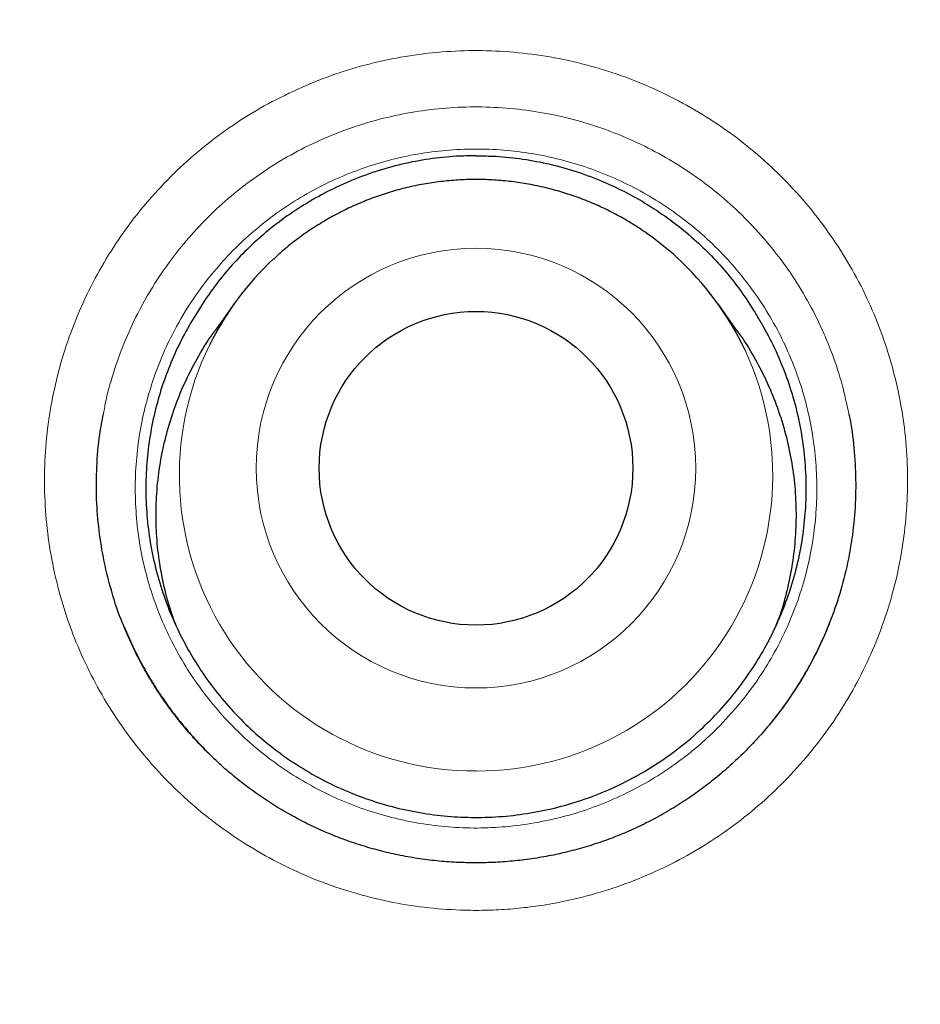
# Model space of a CAD drawing. Header units: millimetres. Extents: x 8 to 869, y 12 to 834.
# Tile 126 of 216: x 352.51 to 356.02, y 826.03 to 829.87. Entities that reach past the tile are written whole.
import ezdxf

# ---------------------------------------------------------------- set-up
doc = ezdxf.new("R2010")
doc.units = ezdxf.units.MM

msp = doc.modelspace()

# ---------------------------------------------------------------- linework, layer by layer
at = {"color": 7, "linetype": 'Continuous', "lineweight": 30}
for p, q in [((353.3466, 828.7641), (353.2731, 828.6609)), ((355.3091, 828.6609), (355.2355, 828.7641)), ((352.9592, 827.4117), (352.9177, 827.5053)), ((355.6457, 827.4612), (355.6271, 827.4227))]:
    msp.add_line(p, q, dxfattribs=at)
at = {"color": 252, "linetype": 'Continuous', "lineweight": 0}
msp.add_line((355.6271, 827.4227), (355.6054, 827.3777), dxfattribs=at)
for centre, radius in [((354.2911, 816.3141), 16.6978), ((354.2911, 816.3141), 15.9984), ((354.2909, 828.1237), 0.8578)]:
    msp.add_circle(centre, radius, dxfattribs=at)
at = {"color": 7, "linetype": 'Continuous', "lineweight": 30}
for centre, radius in [((354.2911, 816.3141), 16.1738), ((354.2909, 828.123), 0.6121)]:
    msp.add_circle(centre, radius, dxfattribs=at)
for centre, radius, start, end in [((354.2864, 828.0937), 1.1544, 132.8798, 153.7976), ((354.2959, 828.0938), 1.1541, 25.1248, 47.6687)]:
    msp.add_arc(centre, radius, start, end, dxfattribs=at)
at = {"color": 252, "linetype": 'Continuous', "lineweight": 0}
for centre, radius, start, end in [((354.2873, 828.096), 1.1541, 153.9218, 270.1873), ((354.2947, 828.0961), 1.1543, 269.8196, 24.9958)]:
    msp.add_arc(centre, radius, start, end, dxfattribs=at)
at = {"color": 7, "linetype": 'Continuous', "lineweight": 30}
for points, knots in [([(354.2911, 834.1661), (354.2333, 834.1661), (354.0883, 834.1661), (353.8566, 834.1618), (353.5954, 834.1535), (353.3342, 834.1413), (353.0726, 834.1252), (352.8112, 834.1053), (352.5499, 834.0815), (352.2888, 834.0538), (352.0277, 834.0222), (351.7666, 833.9868), (351.5058, 833.9474), (351.2453, 833.9043), (350.9856, 833.8573), (350.7267, 833.8065), (350.4686, 833.7519), (350.2113, 833.6935), (349.9547, 833.6312), (349.6989, 833.5652), (349.4445, 833.4955), (349.1914, 833.4222), (348.9397, 833.3452), (348.6891, 833.2645), (348.4398, 833.1802), (348.192, 833.0923), (347.946, 833.0009), (347.702, 832.9061), (347.4593, 832.8077), (347.2177, 832.7056), (346.9772, 832.5998), (346.7383, 832.4904), (346.5013, 832.3777), (346.2661, 832.2614), (346.0327, 832.1418), (345.801, 832.0187), (345.5711, 831.8921), (345.3429, 831.762), (345.1164, 831.6284), (344.8916, 831.4914), (344.6684, 831.3508), (344.4469, 831.2067), (344.227, 831.059), (344.0088, 830.9077), (343.7928, 830.7533), (343.5794, 830.5959), (343.3689, 830.4359), (343.1612, 830.2732), (342.9563, 830.1078), (342.7542, 829.9396), (342.5549, 829.7687), (342.3582, 829.595), (342.1643, 829.4185), (341.9731, 829.2392), (341.7845, 829.0571), (341.5986, 828.8722), (341.4154, 828.6845), (341.2348, 828.494), (341.0569, 828.3006), (340.8816, 828.1044), (340.7091, 827.9055), (340.5396, 827.7042), (340.3732, 827.5004), (340.2096, 827.294), (340.0487, 827.0848), (339.8907, 826.8729), (339.7356, 826.6584), (339.5835, 826.4415), (339.4345, 826.2223), (339.2887, 826.0008), (339.1461, 825.7773), (339.007, 825.5519), (338.8713, 825.3246), (338.7391, 825.0957), (338.6104, 824.8652), (338.4855, 824.6332), (338.3642, 824.3999), (338.2465, 824.1651), (338.1323, 823.9286), (338.0214, 823.6902), (337.9141, 823.4502), (337.8103, 823.2087), (337.7103, 822.9659), (337.6139, 822.7222), (337.5214, 822.4775), (337.4324, 822.2312), (337.3469, 821.9831), (337.2648, 821.7332), (337.1864, 821.482), (337.1116, 821.2296), (337.0405, 820.9758), (336.973, 820.7207), (336.9092, 820.4642), (336.849, 820.2065), (336.7926, 819.9477), (336.7399, 819.6881), (336.6912, 819.428), (336.6462, 819.1671), (336.6051, 818.9056), (336.5678, 818.6434), (336.5344, 818.3806), (336.5048, 818.1177), (336.4792, 817.8548), (336.4575, 817.592), (336.4396, 817.329), (336.4256, 817.0659), (336.4155, 816.8029), (336.4092, 816.5401), (336.4069, 816.2776), (336.4084, 816.0148), (336.4137, 815.7517), (336.423, 815.4883), (336.4361, 815.225), (336.4531, 814.9621), (336.4739, 814.6994), (336.4986, 814.437), (336.5272, 814.175), (336.5597, 813.9133), (336.596, 813.6519), (336.6361, 813.3909), (336.6802, 813.1302), (336.7281, 812.8698), (336.7799, 812.6098), (336.8356, 812.3501), (336.8952, 812.091), (336.9585, 811.8326), (337.0255, 811.5756), (337.0961, 811.3203), (337.1702, 811.0665), (337.2479, 810.8143), (337.3292, 810.5636), (337.4141, 810.3144), (337.5026, 810.0667), (337.5947, 809.8205), (337.6903, 809.5756), (337.7896, 809.3322), (337.8925, 809.0902), (337.9991, 808.8496), (338.1092, 808.6103), (338.223, 808.3723), (338.3405, 808.1356), (338.4616, 807.9004), (338.5862, 807.667), (338.7142, 807.4352), (338.8459, 807.2049), (338.9811, 806.9762), (339.1197, 806.7494), (339.2616, 806.5247), (339.4065, 806.3024), (339.5545, 806.0826), (339.7055, 805.865), (339.8598, 805.6496), (340.0173, 805.4365), (340.1777, 805.2257), (340.3412, 805.0174), (340.5077, 804.8114), (340.6773, 804.6079), (340.8498, 804.4068), (341.0252, 804.2084), (341.2033, 804.0127), (341.384, 803.82), (341.5675, 803.63), (341.7537, 803.4427), (341.9426, 803.2583), (342.1343, 803.0765), (342.3286, 802.8976), (342.5256, 802.7215), (342.7254, 802.5481), (342.9282, 802.3773), (343.134, 802.209), (343.3424, 802.0435), (343.553, 801.8811), (343.7658, 801.7224), (343.9184, 801.6109), (344.0006, 801.5532), (344.0105, 801.5462)], [0, 0, 0, 0, 0.003828, 0.009596, 0.015345, 0.021127, 0.02691, 0.032695, 0.038484, 0.044279, 0.050082, 0.055895, 0.06172, 0.067547, 0.073371, 0.079193, 0.085014, 0.090837, 0.096663, 0.102493, 0.108326, 0.11413, 0.119938, 0.12575, 0.131559, 0.137363, 0.143156, 0.148934, 0.154696, 0.160493, 0.166296, 0.172093, 0.177885, 0.183674, 0.189462, 0.195252, 0.201043, 0.206839, 0.212641, 0.218451, 0.22427, 0.230101, 0.235946, 0.241806, 0.247678, 0.253529, 0.259362, 0.265183, 0.270993, 0.276795, 0.28259, 0.28838, 0.294166, 0.29995, 0.305734, 0.311519, 0.317307, 0.3231, 0.328898, 0.334705, 0.340522, 0.346325, 0.352126, 0.357939, 0.363764, 0.369599, 0.375441, 0.381288, 0.387138, 0.39299, 0.39884, 0.404687, 0.410529, 0.416364, 0.42219, 0.428005, 0.433808, 0.439599, 0.445395, 0.451197, 0.457002, 0.462804, 0.468599, 0.474384, 0.480156, 0.485918, 0.491722, 0.497527, 0.503333, 0.509143, 0.514958, 0.520781, 0.526613, 0.532457, 0.538305, 0.544148, 0.549989, 0.555829, 0.561671, 0.567515, 0.573363, 0.579209, 0.585031, 0.590852, 0.596669, 0.602483, 0.608291, 0.614093, 0.619887, 0.625674, 0.631489, 0.637308, 0.643125, 0.64894, 0.654754, 0.660569, 0.666386, 0.672205, 0.678029, 0.683857, 0.689691, 0.695533, 0.701383, 0.707243, 0.713114, 0.71899, 0.724851, 0.730697, 0.736531, 0.742355, 0.74817, 0.753978, 0.759782, 0.765583, 0.771384, 0.777184, 0.782988, 0.788795, 0.794608, 0.800428, 0.806259, 0.812103, 0.817938, 0.823779, 0.829634, 0.835498, 0.841366, 0.847233, 0.853091, 0.858936, 0.864775, 0.870628, 0.876476, 0.882321, 0.888164, 0.894008, 0.899854, 0.905704, 0.91155, 0.917386, 0.923218, 0.929045, 0.934872, 0.940698, 0.946526, 0.952359, 0.958186, 0.96402, 0.969875, 0.975744, 0.981619, 0.987491, 0.993352, 0.999194, 1, 1, 1, 1]), ([(364.6248, 801.5844), (364.674, 801.6197), (364.7955, 801.7067), (364.9866, 801.8491), (365.1981, 802.0108), (365.4067, 802.1753), (365.6124, 802.3425), (365.8153, 802.5124), (366.0154, 802.685), (366.2127, 802.8603), (366.4073, 803.0384), (366.5992, 803.2193), (366.7884, 803.4029), (366.9749, 803.5893), (367.1587, 803.7785), (367.3399, 803.9706), (367.5184, 804.1655), (367.6943, 804.3632), (367.8675, 804.5638), (368.0377, 804.7669), (368.2051, 804.9726), (368.3695, 805.1808), (368.5312, 805.3919), (368.6899, 805.6054), (368.8455, 805.8211), (368.9977, 806.0389), (369.1463, 806.2583), (369.2917, 806.4798), (369.4338, 806.7034), (369.5727, 806.9291), (369.7082, 807.1566), (369.8402, 807.3859), (369.9689, 807.6171), (370.0941, 807.8501), (370.216, 808.0851), (370.3343, 808.3216), (370.449, 808.5596), (370.5601, 808.799), (370.6675, 809.0397), (370.7713, 809.2818), (370.8715, 809.5253), (370.968, 809.7704), (371.061, 810.0168), (371.1503, 810.2645), (371.2359, 810.5137), (371.3181, 810.7646), (371.3968, 811.0173), (371.4719, 811.2716), (371.5434, 811.5269), (371.6109, 811.7829), (371.6745, 812.039), (371.7345, 812.2966), (371.7909, 812.5555), (371.8436, 812.8159), (371.8925, 813.0764), (371.9374, 813.3372), (371.9784, 813.5982), (372.0155, 813.8593), (372.0487, 814.1208), (372.0781, 814.3825), (372.1035, 814.6446), (372.1252, 814.9069), (372.1429, 815.1697), (372.1568, 815.4328), (372.1668, 815.6963), (372.173, 815.9602), (372.1753, 816.2246), (372.1737, 816.4884), (372.1681, 816.7517), (372.1587, 817.0144), (372.1455, 817.2776), (372.1283, 817.5412), (372.1073, 817.8047), (372.0825, 818.0676), (372.0538, 818.3294), (372.0214, 818.5904), (371.9851, 818.8513), (371.9449, 819.1121), (371.9008, 819.3726), (371.853, 819.6323), (371.8013, 819.8914), (371.7459, 820.1497), (371.6866, 820.4075), (371.6235, 820.6645), (371.5566, 820.9206), (371.486, 821.1755), (371.4118, 821.429), (371.3339, 821.6811), (371.2524, 821.9319), (371.1672, 822.1814), (371.0783, 822.4296), (370.986, 822.6759), (370.8903, 822.9201), (370.7911, 823.1625), (370.6882, 823.404), (370.5815, 823.6444), (370.4712, 823.8834), (370.3574, 824.1206), (370.2405, 824.3557), (370.1201, 824.5888), (369.996, 824.8209), (369.8681, 825.0519), (369.7366, 825.2815), (369.602, 825.5087), (369.4642, 825.7337), (369.3232, 825.9564), (369.179, 826.1769), (369.0317, 826.3951), (368.8812, 826.6111), (368.7274, 826.825), (368.5705, 827.0367), (368.4103, 827.2462), (368.2468, 827.4536), (368.0801, 827.6589), (367.9101, 827.8621), (367.7373, 828.0626), (367.562, 828.26), (367.3844, 828.4541), (367.2042, 828.6453), (367.0212, 828.8339), (366.8354, 829.0197), (366.647, 829.2027), (366.4561, 829.3827), (366.2626, 829.5598), (366.0666, 829.7339), (365.8678, 829.9054), (365.666, 830.0743), (365.4613, 830.2407), (365.254, 830.4042), (365.0443, 830.5646), (364.8325, 830.7218), (364.6188, 830.8756), (364.4024, 831.0266), (364.1833, 831.1747), (363.9617, 831.3199), (363.7385, 831.4615), (363.5138, 831.5996), (363.2873, 831.734), (363.0593, 831.865), (362.8295, 831.9924), (362.5981, 832.1163), (362.365, 832.2367), (362.1301, 832.3537), (361.8935, 832.4672), (361.6551, 832.5772), (361.4149, 832.6838), (361.1729, 832.7869), (360.929, 832.8867), (360.6842, 832.9826), (360.4383, 833.0747), (360.1914, 833.1631), (359.9426, 833.248), (359.6921, 833.3295), (359.4403, 833.4073), (359.1876, 833.4814), (358.9344, 833.5515), (358.6804, 833.6179), (358.4251, 833.6806), (358.1685, 833.7397), (357.9109, 833.7951), (357.6525, 833.8466), (357.3933, 833.8944), (357.1334, 833.9383), (356.8727, 833.9785), (356.6112, 834.0148), (356.3492, 834.0474), (356.087, 834.076), (355.8247, 834.1007), (355.5623, 834.1215), (355.2998, 834.1384), (355.0373, 834.1515), (354.7745, 834.1605), (354.5258, 834.1658), (354.3646, 834.1661), (354.2911, 834.1663)], [0, 0, 0, 0, 0.004009, 0.009913, 0.015796, 0.021665, 0.027523, 0.033371, 0.03921, 0.045044, 0.050873, 0.0567, 0.062526, 0.068353, 0.074182, 0.080016, 0.085856, 0.091704, 0.097563, 0.103425, 0.109276, 0.115143, 0.12102, 0.126902, 0.132782, 0.138655, 0.144514, 0.150358, 0.156221, 0.162077, 0.167927, 0.173775, 0.179621, 0.185468, 0.191317, 0.197168, 0.203005, 0.208835, 0.21466, 0.220481, 0.2263, 0.23212, 0.237941, 0.243766, 0.249577, 0.255412, 0.261265, 0.267127, 0.27299, 0.278844, 0.28468, 0.290489, 0.296376, 0.302247, 0.308106, 0.313952, 0.31979, 0.325619, 0.331443, 0.337263, 0.343081, 0.348899, 0.354718, 0.36054, 0.366367, 0.3722, 0.378042, 0.383899, 0.389691, 0.395499, 0.401327, 0.407168, 0.413014, 0.418852, 0.424674, 0.430472, 0.436295, 0.442134, 0.447971, 0.453807, 0.459645, 0.465484, 0.471328, 0.477178, 0.483032, 0.488877, 0.494713, 0.500545, 0.506372, 0.512198, 0.518024, 0.523853, 0.529631, 0.535416, 0.541219, 0.547035, 0.552855, 0.558672, 0.564477, 0.570263, 0.576065, 0.581923, 0.58777, 0.593608, 0.599437, 0.605262, 0.611082, 0.616901, 0.622719, 0.62854, 0.634363, 0.640191, 0.646026, 0.65187, 0.657725, 0.663592, 0.669424, 0.675227, 0.681034, 0.686843, 0.692651, 0.698456, 0.704256, 0.710049, 0.71584, 0.721639, 0.727457, 0.733288, 0.739125, 0.744964, 0.750795, 0.756614, 0.762421, 0.768291, 0.774145, 0.779986, 0.785815, 0.791634, 0.797445, 0.80325, 0.809051, 0.81485, 0.820648, 0.826447, 0.832249, 0.838056, 0.843869, 0.849691, 0.855525, 0.861304, 0.867098, 0.872911, 0.878735, 0.884563, 0.890386, 0.896194, 0.901982, 0.907793, 0.913619, 0.919442, 0.925264, 0.931087, 0.936912, 0.942741, 0.948576, 0.954416, 0.960246, 0.966068, 0.971883, 0.977695, 0.983505, 0.989314, 0.995124, 1, 1, 1, 1]), ([(370.7706, 816.3141), (370.769, 816.4867), (370.7659, 816.8318), (370.7406, 817.349), (370.7002, 817.8652), (370.6433, 818.3799), (370.5704, 818.8925), (370.4813, 819.4026), (370.3793, 819.8955), (370.2657, 820.3711), (370.1423, 820.8294), (370.0057, 821.284), (369.8561, 821.7344), (369.6935, 822.1803), (369.5129, 822.6348), (369.313, 823.0968), (369.0926, 823.5653), (368.8575, 824.0266), (368.608, 824.4804), (368.3445, 824.926), (368.067, 825.3632), (367.7841, 825.7796), (367.4972, 826.1756), (367.2077, 826.5517), (366.9076, 826.9194), (366.597, 827.2783), (366.2762, 827.6281), (365.9354, 827.9788), (365.5739, 828.3291), (365.191, 828.6776), (364.7972, 829.0139), (364.3931, 829.3376), (363.9791, 829.6485), (363.5554, 829.9462), (363.1347, 830.2226), (362.7181, 830.4786), (362.3067, 830.7154), (361.8887, 830.9403), (361.4645, 831.153), (361.0342, 831.3534), (360.5852, 831.547), (360.1171, 831.7323), (359.6299, 831.9077), (359.1375, 832.0677), (358.6403, 832.2121), (358.1388, 832.3409), (357.6335, 832.4539), (357.139, 832.5482), (356.6561, 832.6253), (356.1854, 832.6866), (355.7132, 832.7344), (355.2398, 832.7685), (354.7656, 832.789), (354.2767, 832.7961), (353.7734, 832.7882), (353.2561, 832.7638), (352.74, 832.7232), (352.2253, 832.6663), (351.7127, 832.5934), (351.2026, 832.5044), (350.7097, 832.4023), (350.234, 832.2887), (349.7757, 832.1653), (349.3212, 832.0287), (348.8708, 831.8791), (348.4248, 831.7166), (347.9704, 831.536), (347.5084, 831.336), (347.0399, 831.1156), (346.5786, 830.8805), (346.1248, 830.6311), (345.6791, 830.3675), (345.242, 830.0901), (344.8256, 829.8071), (344.4296, 829.5202), (344.0535, 829.2308), (343.6858, 828.9306), (343.3269, 828.62), (342.9771, 828.2992), (342.6264, 827.9585), (342.2761, 827.5969), (341.9276, 827.214), (341.5913, 826.8203), (341.2676, 826.4162), (340.9567, 826.0021), (340.659, 825.5785), (340.3826, 825.1577), (340.1265, 824.7411), (339.8898, 824.3298), (339.6649, 823.9118), (339.4522, 823.4875), (339.2518, 823.0572), (339.0582, 822.6082), (338.8729, 822.1401), (338.6975, 821.653), (338.5375, 821.1605), (338.393, 820.6633), (338.2643, 820.1618), (338.1513, 819.6565), (338.057, 819.162), (337.9799, 818.6791), (337.9185, 818.2085), (337.8708, 817.7363), (337.8366, 817.2629), (337.8161, 816.7887), (337.8091, 816.2997), (337.817, 815.7964), (337.8414, 815.2792), (337.882, 814.763), (337.9388, 814.2483), (338.0118, 813.7357), (338.1008, 813.2256), (338.2029, 812.7327), (338.3164, 812.2571), (338.4399, 811.7988), (338.5764, 811.3442), (338.7261, 810.8938), (338.8886, 810.4479), (339.0692, 809.9934), (339.2691, 809.5314), (339.4896, 809.0629), (339.7247, 808.6016), (339.9741, 808.1478), (340.2377, 807.7022), (340.5151, 807.265), (340.7981, 806.8486), (341.085, 806.4526), (341.3744, 806.0765), (341.6745, 805.7088), (341.9851, 805.3499), (342.306, 805.0001), (342.6467, 804.6494), (343.0082, 804.2991), (343.3912, 803.9506), (343.7849, 803.6143), (344.189, 803.2906), (344.6031, 802.9797), (345.0267, 802.682), (345.4474, 802.4056), (345.8641, 802.1496), (346.2754, 801.9128), (346.6934, 801.6879), (347.1177, 801.4752), (347.5479, 801.2748), (347.997, 801.0812), (348.465, 800.8959), (348.9522, 800.7205), (349.4446, 800.5605), (349.9419, 800.4161), (350.4434, 800.2873), (350.9487, 800.1743), (351.4432, 800.08), (351.9261, 800.0029), (352.3967, 799.9415), (352.8689, 799.8938), (353.3423, 799.8596), (353.8165, 799.8392), (354.3055, 799.8321), (354.8088, 799.84), (355.326, 799.8644), (355.8422, 799.905), (356.3568, 799.9619), (356.8695, 800.0348), (357.3795, 800.1238), (357.8725, 800.2259), (358.3481, 800.3394), (358.8064, 800.4629), (359.261, 800.5995), (359.7114, 800.7491), (360.1573, 800.9116), (360.6117, 801.0922), (361.0737, 801.2922), (361.5422, 801.5126), (362.0036, 801.7477), (362.4573, 801.9971), (362.903, 802.2607), (363.3402, 802.5381), (363.7565, 802.8211), (364.1525, 803.108), (364.5287, 803.3974), (364.8964, 803.6976), (365.2553, 804.0082), (365.605, 804.329), (365.9558, 804.6697), (366.3061, 805.0312), (366.6546, 805.4142), (366.9908, 805.8079), (367.3146, 806.212), (367.6255, 806.6261), (367.9232, 807.0497), (368.1996, 807.4705), (368.4556, 807.8871), (368.6924, 808.2984), (368.9172, 808.7164), (369.1299, 809.1407), (369.3303, 809.571), (369.5239, 810.02), (369.7093, 810.4881), (369.8847, 810.9752), (370.0447, 811.4677), (370.1891, 811.9649), (370.3179, 812.4664), (370.4308, 812.9717), (370.5252, 813.4662), (370.6023, 813.9491), (370.6636, 814.4197), (370.7114, 814.8919), (370.7454, 815.3653), (370.7666, 815.8395), (370.7693, 816.1559), (370.7706, 816.3141)], [0, 0, 0, 0, 0.005, 0.01, 0.015, 0.0199999, 0.0249999, 0.0299999, 0.0349999, 0.0395832, 0.0441666, 0.0487499, 0.0533333, 0.0579166, 0.0625, 0.0675, 0.0725, 0.0775, 0.0824999, 0.0874999, 0.0924999, 0.0974999, 0.1020832, 0.1066666, 0.1112499, 0.1158333, 0.1204166, 0.125, 0.13, 0.135, 0.14, 0.1449999, 0.1499999, 0.1549999, 0.1599999, 0.1645832, 0.1691666, 0.1737499, 0.1783333, 0.1829166, 0.1875, 0.1925, 0.1975, 0.2025, 0.2074999, 0.2124999, 0.2174999, 0.2224999, 0.2270832, 0.2316666, 0.2362499, 0.2408333, 0.2454166, 0.25, 0.255, 0.26, 0.265, 0.2699999, 0.2749999, 0.2799999, 0.2849999, 0.2895832, 0.2941666, 0.2987499, 0.3033333, 0.3079166, 0.3125, 0.3175, 0.3225, 0.3275, 0.3324999, 0.3374999, 0.3424999, 0.3474999, 0.3520832, 0.3566666, 0.3612499, 0.3658333, 0.3704166, 0.375, 0.38, 0.385, 0.39, 0.3949999, 0.3999999, 0.4049999, 0.4099999, 0.4145832, 0.4191666, 0.4237499, 0.4283333, 0.4329166, 0.4375, 0.4425, 0.4475, 0.4525, 0.4574999, 0.4624999, 0.4674999, 0.4724999, 0.4770832, 0.4816666, 0.4862499, 0.4908333, 0.4954166, 0.5, 0.505, 0.51, 0.515, 0.5199999, 0.5249999, 0.5299999, 0.5349999, 0.5395832, 0.5441666, 0.5487499, 0.5533333, 0.5579166, 0.5625, 0.5675, 0.5725, 0.5775, 0.5824999, 0.5874999, 0.5924999, 0.5974999, 0.6020832, 0.6066666, 0.6112499, 0.6158333, 0.6204166, 0.625, 0.63, 0.635, 0.64, 0.6449999, 0.6499999, 0.6549999, 0.6599999, 0.6645832, 0.6691666, 0.6737499, 0.6783333, 0.6829166, 0.6875, 0.6925, 0.6975, 0.7025, 0.7074999, 0.7124999, 0.7174999, 0.7224999, 0.7270832, 0.7316666, 0.7362499, 0.7408333, 0.7454166, 0.75, 0.755, 0.76, 0.765, 0.7699999, 0.7749999, 0.7799999, 0.7849999, 0.7895832, 0.7941666, 0.7987499, 0.8033333, 0.8079166, 0.8125, 0.8175, 0.8225, 0.8275, 0.8324999, 0.8374999, 0.8424999, 0.8474999, 0.8520832, 0.8566666, 0.8612499, 0.8658333, 0.8704166, 0.875, 0.88, 0.885, 0.89, 0.8949999, 0.8999999, 0.9049999, 0.9099999, 0.9145832, 0.9191666, 0.9237499, 0.9283333, 0.9329166, 0.9375, 0.9425, 0.9475, 0.9525, 0.9574999, 0.9624999, 0.9674999, 0.9724999, 0.9770832, 0.9816666, 0.9862499, 0.9908333, 0.9954166, 1, 1, 1, 1]), ([(354.2911, 829.3423), (354.2698, 829.342), (354.213, 829.3414), (354.1207, 829.3328), (354.0142, 829.3139), (353.9085, 829.2853), (353.807, 829.2481), (353.7106, 829.2035), (353.6195, 829.1521), (353.5319, 829.0929), (353.4517, 829.0286), (353.3794, 828.9606), (353.3147, 828.8897), (353.2547, 828.8134), (353.2198, 828.7584), (353.2023, 828.7309)], [0, 0, 0, 0, 0.048798, 0.130437, 0.212692, 0.296878, 0.381713, 0.460936, 0.54067, 0.622002, 0.703885, 0.776813, 0.850157, 0.924841, 1, 1, 1, 1]), ([(354.2911, 829.3423), (354.3123, 829.342), (354.3691, 829.3414), (354.4615, 829.3328), (354.5679, 829.3139), (354.6736, 829.2853), (354.7752, 829.2481), (354.8715, 829.2035), (354.9626, 829.1521), (355.0503, 829.0929), (355.1304, 829.0286), (355.2027, 828.9606), (355.2674, 828.8897), (355.3274, 828.8134), (355.3623, 828.7584), (355.3798, 828.7309)], [0, 0, 0, 0, 0.048798, 0.130437, 0.212692, 0.296878, 0.381713, 0.460936, 0.54067, 0.622002, 0.703885, 0.776813, 0.850157, 0.924841, 1, 1, 1, 1]), ([(355.0728, 828.9471), (355.0711, 828.9488), (355.0533, 828.9659), (355.0168, 828.9957), (354.9635, 829.0363), (354.9077, 829.0734), (354.8499, 829.1074), (354.7902, 829.1379), (354.7289, 829.1649), (354.666, 829.1883), (354.6019, 829.2081), (354.5368, 829.2242), (354.4709, 829.2365), (354.4043, 829.2449), (354.3374, 829.2495), (354.2703, 829.2503), (354.2033, 829.2471), (354.1365, 829.2401), (354.0703, 829.2293), (354.0049, 829.2147), (353.9403, 829.1963), (353.877, 829.1742), (353.815, 829.1485), (353.7547, 829.1193), (353.6961, 829.0867), (353.6395, 829.0507), (353.5852, 829.0115), (353.539, 828.9745), (353.512, 828.9494), (353.5014, 828.9395)], [0, 0, 0, 0, 0.004195, 0.043, 0.081807, 0.120617, 0.15943, 0.198245, 0.237063, 0.275883, 0.314705, 0.353529, 0.392354, 0.431181, 0.470009, 0.508839, 0.547668, 0.586498, 0.625328, 0.664158, 0.702986, 0.741814, 0.78064, 0.819465, 0.858289, 0.89711, 0.935929, 0.974746, 1, 1, 1, 1]), ([(353.2023, 828.7309), (353.1854, 828.7029), (353.1515, 828.6469), (353.1087, 828.5576), (353.0721, 828.4647), (353.0422, 828.3665), (353.0199, 828.2641), (353.0058, 828.1573), (353.0008, 828.0484), (353.0051, 827.9398), (353.0185, 827.8326), (353.0407, 827.7272), (353.0721, 827.6229), (353.1123, 827.5217), (353.1605, 827.4251), (353.2165, 827.3329), (353.2809, 827.2448), (353.3524, 827.1626), (353.43, 827.0873), (353.5135, 827.0188), (353.6035, 826.9568), (353.6983, 826.9029), (353.7966, 826.8574), (353.8981, 826.8203), (354.0037, 826.7915), (354.1111, 826.7718), (354.2189, 826.7613), (354.3271, 826.7597), (354.4362, 826.7673), (354.5441, 826.7842), (354.6494, 826.8098), (354.7519, 826.844), (354.8524, 826.8872), (354.9569, 826.943), (355.063, 827.0135), (355.16, 827.0938), (355.2426, 827.1764), (355.3122, 827.2588), (355.3754, 827.3478), (355.4306, 827.4416), (355.4774, 827.539), (355.5157, 827.6397), (355.5458, 827.7445), (355.5667, 827.8512), (355.5784, 827.9585), (355.5811, 828.0662), (355.5746, 828.175), (355.5589, 828.2826), (355.5343, 828.3877), (355.5011, 828.4902), (355.4588, 828.5907), (355.417, 828.6708), (355.3887, 828.7165), (355.3798, 828.7309)], [0, 0, 0, 0, 0.01785, 0.035806, 0.054088, 0.072484, 0.091883, 0.111416, 0.131375, 0.15148, 0.170879, 0.190412, 0.210371, 0.230476, 0.249875, 0.269408, 0.289367, 0.309472, 0.328871, 0.348404, 0.368363, 0.388468, 0.407867, 0.4274, 0.447359, 0.467464, 0.486863, 0.506396, 0.526355, 0.54646, 0.565859, 0.585392, 0.605351, 0.625456, 0.649965, 0.674747, 0.694146, 0.713679, 0.733638, 0.753743, 0.773142, 0.792675, 0.812634, 0.832739, 0.852138, 0.871671, 0.89163, 0.911735, 0.931134, 0.950667, 0.970626, 0.990731, 1, 1, 1, 1]), ([(353.1232, 827.5033), (353.1174, 827.5178), (353.0988, 827.5648), (353.076, 827.6482), (353.0552, 827.7513), (353.0437, 827.8555), (353.0409, 827.9598), (353.047, 828.0651), (353.062, 828.1693), (353.0858, 828.2715), (353.1178, 828.3708), (353.1584, 828.4683), (353.2078, 828.5613), (353.2466, 828.6256), (353.2705, 828.6568), (353.2735, 828.6606)], [0, 0, 0, 0, 0.03845, 0.124881, 0.212731, 0.297802, 0.383467, 0.470055, 0.557904, 0.642975, 0.72864, 0.815228, 0.903077, 0.988148, 1, 1, 1, 1]), ([(355.3083, 828.6604), (355.3142, 828.6527), (355.3409, 828.6173), (355.3813, 828.5492), (355.4292, 828.4564), (355.4688, 828.3586), (355.5, 828.2581), (355.5226, 828.1556), (355.5363, 828.0522), (355.5414, 827.9468), (355.5374, 827.8417), (355.5247, 827.7376), (355.5028, 827.6356), (355.4816, 827.559), (355.4649, 827.5177), (355.4613, 827.509)], [0, 0, 0, 0, 0.024067, 0.109648, 0.195867, 0.2827, 0.370996, 0.456577, 0.542757, 0.629629, 0.717925, 0.803429, 0.88953, 0.976558, 1, 1, 1, 1]), ([(352.9123, 827.5174), (352.9121, 827.5178), (352.8951, 827.5562), (352.8699, 827.6369), (352.8383, 827.7576), (352.8185, 827.8802), (352.8086, 828.0036), (352.8096, 828.1287), (352.8187, 828.24), (352.8319, 828.3082), (352.837, 828.335)], [0, 0, 0, 0, 0.001402, 0.151432, 0.303648, 0.451027, 0.598406, 0.749511, 0.901728, 1, 1, 1, 1]), ([(355.746, 828.3348), (355.7466, 828.3324), (355.7567, 828.2889), (355.7665, 828.2032), (355.7744, 828.0787), (355.7708, 827.9549), (355.757, 827.8309), (355.7324, 827.7089), (355.6994, 827.5925), (355.6701, 827.5196), (355.6561, 827.4846)], [0, 0, 0, 0, 0.008619, 0.154658, 0.29716, 0.439915, 0.582417, 0.728456, 0.869852, 1, 1, 1, 1]), ([(355.6732, 827.5274), (355.6695, 827.5175), (355.6571, 827.4842), (355.632, 827.4292), (355.5984, 827.3625), (355.5611, 827.2975), (355.5204, 827.2341), (355.4763, 827.1727), (355.4291, 827.1133), (355.3787, 827.0563), (355.3254, 827.0018), (355.2694, 826.9501), (355.2109, 826.9013), (355.1501, 826.8556), (355.0871, 826.8132), (355.0223, 826.7741), (354.9558, 826.7386), (354.8878, 826.7068), (354.8185, 826.6785), (354.7478, 826.6539), (354.6758, 826.6329), (354.6024, 826.6154), (354.5278, 826.6016), (354.4525, 826.5916), (354.3765, 826.5853), (354.3001, 826.5829), (354.2237, 826.5843), (354.1475, 826.5896), (354.0718, 826.5988), (353.9968, 826.6117), (353.9228, 826.6284), (353.85, 826.6488), (353.7786, 826.6729), (353.7088, 826.7005), (353.6403, 826.7317), (353.5734, 826.7664), (353.5082, 826.8045), (353.445, 826.8459), (353.3839, 826.8904), (353.3252, 826.9381), (353.2689, 826.9888), (353.2155, 827.0422), (353.1649, 827.0981), (353.1172, 827.1567), (353.0724, 827.2177), (353.0307, 827.281), (352.9923, 827.3463), (352.9577, 827.4132), (352.931, 827.4705), (352.9173, 827.5059), (352.9127, 827.518)], [0, 0, 0, 0, 0.0090091, 0.0301009, 0.0511641, 0.0723298, 0.09359, 0.1149331, 0.1363443, 0.1578057, 0.1792976, 0.200798, 0.2222799, 0.243723, 0.2651092, 0.286423, 0.3076525, 0.3287897, 0.3498073, 0.3708226, 0.3919488, 0.4131772, 0.4344955, 0.4558883, 0.4773375, 0.498823, 0.520324, 0.541813, 0.5632697, 0.5846764, 0.6060184, 0.6272847, 0.6484685, 0.6695953, 0.6907197, 0.7119792, 0.7332412, 0.7545157, 0.7758101, 0.7971317, 0.8184887, 0.8398207, 0.8610263, 0.8823335, 0.903711, 0.9251184, 0.9465055, 0.9678248, 0.9890069, 1, 1, 1, 1]), ([(352.9598, 827.4116), (352.9707, 827.3901), (352.9931, 827.346), (353.0312, 827.2816), (353.073, 827.218), (353.118, 827.1565), (353.1662, 827.0973), (353.217, 827.0407), (353.2531, 827.0054), (353.271, 826.9878)], [0, 0, 0, 0, 0.136952, 0.280624, 0.424672, 0.568953, 0.713293, 0.857506, 1, 1, 1, 1]), ([(355.5331, 827.2527), (355.5406, 827.2645), (355.5618, 827.2975), (355.5936, 827.3534), (355.6176, 827.3981), (355.6281, 827.4214), (355.6282, 827.4218)], [0, 0, 0, 0, 0.21636, 0.605313, 0.99363, 1, 1, 1, 1]), ([(355.4449, 827.1323), (355.4556, 827.1455), (355.4821, 827.1783), (355.5108, 827.2191), (355.5289, 827.2464), (355.5331, 827.2527)], [0, 0, 0, 0, 0.341083, 0.848889, 1, 1, 1, 1])]:
    msp.add_open_spline(points, degree=3, knots=knots, dxfattribs=at)
at = {"color": 252, "linetype": 'Continuous', "lineweight": 0}
for points, knots in [([(354.2911, 833.9146), (354.1262, 833.9132), (353.7965, 833.9105), (353.3022, 833.8886), (352.8086, 833.8538), (352.3163, 833.8049), (351.8238, 833.7421), (351.3314, 833.6651), (350.8395, 833.5738), (350.3502, 833.4687), (349.8642, 833.3499), (349.4053, 833.2238), (348.9732, 833.0927), (348.5675, 832.9589), (348.1462, 832.8084), (347.71, 832.6397), (347.2601, 832.4509), (346.8155, 832.2497), (346.3767, 832.0362), (345.9566, 831.8172), (345.5547, 831.594), (345.1705, 831.3677), (344.7921, 831.1319), (344.4198, 830.8866), (344.0656, 830.6404), (343.7291, 830.3942), (343.4096, 830.1492), (343.076, 829.8812), (342.7297, 829.5884), (342.3726, 829.2693), (342.0242, 828.9407), (341.685, 828.6027), (341.3572, 828.2576), (341.0408, 827.906), (340.7357, 827.5481), (340.4401, 827.1821), (340.1544, 826.8085), (339.899, 826.4556), (339.6717, 826.1253), (339.4476, 825.7849), (339.21, 825.4042), (338.9621, 824.9815), (338.7454, 824.5877), (338.557, 824.2246), (338.3889, 823.8833), (338.2233, 823.5276), (338.0611, 823.1573), (337.8978, 822.7597), (337.7356, 822.3343), (337.5766, 821.8804), (337.4301, 821.4223), (337.296, 820.9604), (337.1752, 820.498), (337.0676, 820.0353), (336.9728, 819.5726), (336.8904, 819.1075), (336.8202, 818.6405), (336.7621, 818.1683), (336.7164, 817.6914), (336.6843, 817.2216), (336.6651, 816.7627), (336.6577, 816.3152), (336.6617, 815.8676), (336.6781, 815.3903), (336.7098, 814.8835), (336.7596, 814.348), (336.8257, 813.8133), (336.9081, 813.2799), (337.0067, 812.7484), (337.1175, 812.2382), (337.2384, 811.7495), (337.3645, 811.2934), (337.4991, 810.852), (337.6411, 810.4253), (337.7939, 810.0023), (337.9685, 809.5552), (338.1673, 809.0853), (338.3932, 808.5943), (338.6343, 808.1095), (338.8905, 807.6315), (339.1616, 807.1607), (339.4365, 806.7151), (339.7131, 806.2943), (339.9829, 805.9069), (340.2558, 805.5362), (340.5307, 805.1816), (340.8143, 804.8341), (341.1262, 804.4709), (341.4684, 804.0943), (341.8427, 803.7065), (342.2293, 803.3297), (342.6279, 802.9642), (343.0381, 802.6105), (343.4273, 802.2948), (343.7925, 802.0145), (344.1315, 801.7667), (344.4923, 801.5156), (344.8758, 801.2628), (345.2827, 801.0098), (345.6963, 800.7678), (346.1161, 800.5369), (346.5619, 800.3071), (347.0345, 800.0806), (347.5346, 799.8597), (348.0413, 799.6544), (348.5145, 799.4796), (348.9523, 799.3316), (349.3533, 799.2065), (349.7762, 799.0856), (350.2213, 798.9707), (350.6888, 798.8636), (351.1591, 798.7693), (351.6318, 798.6881), (352.0927, 798.6219), (352.5415, 798.5697), (352.9779, 798.5301), (353.4152, 798.5019), (353.853, 798.4841), (354.1451, 798.4819), (354.2911, 798.4808)], [0, 0, 0, 0, 0.0089097, 0.0178246, 0.0267414, 0.0356565, 0.0445663, 0.0535765, 0.0625922, 0.0716096, 0.0806252, 0.0896354, 0.0973328, 0.1050314, 0.1127287, 0.121516, 0.1303083, 0.1391025, 0.1478949, 0.1566822, 0.1647119, 0.1727453, 0.1807801, 0.1888136, 0.1968432, 0.204097, 0.2113517, 0.2186055, 0.22723, 0.2358593, 0.2444902, 0.2531194, 0.2617438, 0.270214, 0.2786886, 0.2871648, 0.2956395, 0.3041098, 0.3107112, 0.3173126, 0.3261402, 0.3349695, 0.3437971, 0.3504383, 0.3570795, 0.3643631, 0.3716476, 0.3789311, 0.3875921, 0.396258, 0.4049255, 0.4135915, 0.4222526, 0.4307584, 0.4392687, 0.4477805, 0.4562908, 0.4647966, 0.4734928, 0.4821889, 0.4902514, 0.4983165, 0.5063815, 0.514444, 0.5241336, 0.5338256, 0.5435153, 0.553254, 0.5629949, 0.5727336, 0.5814717, 0.5902099, 0.5983112, 0.6064152, 0.6145191, 0.6226204, 0.6323576, 0.642097, 0.6518342, 0.6616215, 0.6714111, 0.6811985, 0.689916, 0.6986336, 0.7067147, 0.7147984, 0.7228821, 0.7309632, 0.7406733, 0.7503855, 0.7600955, 0.7698535, 0.7796137, 0.7893716, 0.7969369, 0.8045031, 0.8120683, 0.8206972, 0.8293307, 0.8379657, 0.8465992, 0.855228, 0.8650744, 0.8749256, 0.8847768, 0.8946232, 0.9021912, 0.9097602, 0.9173282, 0.9259652, 0.9346072, 0.9432507, 0.9518926, 0.9605295, 0.9684211, 0.9763165, 0.9842132, 0.9921086, 1, 1, 1, 1]), ([(354.2911, 798.4808), (354.4505, 798.4821), (354.7694, 798.4848), (355.2475, 798.5059), (355.7249, 798.5395), (356.2011, 798.5867), (356.6773, 798.6472), (357.1533, 798.7213), (357.6288, 798.8089), (358.1017, 798.9097), (358.5717, 799.0234), (359.0327, 799.1487), (359.4847, 799.2847), (359.9216, 799.4289), (360.3487, 799.5823), (360.7658, 799.7442), (361.1787, 799.9168), (361.5778, 800.0956), (361.9633, 800.2798), (362.3353, 800.4685), (362.7028, 800.6659), (363.1021, 800.8925), (363.5313, 801.1514), (363.9878, 801.446), (364.4135, 801.7394), (364.8097, 802.0291), (365.1724, 802.309), (365.5231, 802.5941), (365.8617, 802.8837), (366.193, 803.1817), (366.5094, 803.4808), (366.8111, 803.7805), (367.0988, 804.0799), (367.3794, 804.386), (367.6803, 804.73), (367.9986, 805.1141), (368.3308, 805.5406), (368.6348, 805.9563), (368.9126, 806.3592), (369.1623, 806.7424), (369.399, 807.1264), (369.6229, 807.5108), (369.8372, 807.9006), (370.037, 808.2866), (370.2229, 808.6683), (370.3957, 809.045), (370.5596, 809.4258), (370.73, 809.8489), (370.9035, 810.3157), (371.076, 810.8271), (371.2254, 811.3191), (371.3542, 811.7904), (371.4631, 812.2339), (371.5593, 812.6738), (371.6434, 813.1099), (371.7166, 813.5479), (371.7775, 813.9775), (371.8268, 814.3985), (371.8654, 814.8105), (371.8944, 815.2232), (371.9156, 815.6782), (371.9253, 816.1752), (371.9193, 816.714), (371.8985, 817.2117), (371.867, 817.668), (371.8286, 818.0829), (371.7778, 818.5193), (371.7128, 818.9769), (371.6315, 819.4549), (371.5372, 819.9307), (371.43, 820.4037), (371.3121, 820.865), (371.1844, 821.3145), (371.0477, 821.7523), (370.8996, 822.1865), (370.7403, 822.6167), (370.5752, 823.029), (370.4055, 823.4237), (370.2325, 823.8012), (370.0409, 824.1948), (369.8287, 824.6035), (369.5945, 825.0262), (369.3488, 825.4425), (369.092, 825.8518), (368.829, 826.2467), (368.5607, 826.6273), (368.2878, 826.9939), (368.0055, 827.3535), (367.7141, 827.7056), (367.4072, 828.0575), (367.0842, 828.4083), (366.7446, 828.7572), (366.3946, 829.0972), (366.0344, 829.4282), (365.6643, 829.7497), (365.3049, 830.0449), (364.958, 830.3152), (364.6251, 830.5622), (364.2682, 830.8145), (363.8862, 831.0702), (363.4781, 831.3276), (363.0632, 831.5738), (362.6417, 831.8087), (362.2219, 832.0278), (361.8041, 832.2318), (361.389, 832.4212), (360.969, 832.5999), (360.5446, 832.7675), (360.1291, 832.9192), (359.7232, 833.056), (359.3274, 833.1791), (358.9072, 833.2991), (358.462, 833.4141), (357.9918, 833.5219), (357.5187, 833.617), (357.0434, 833.6991), (356.5746, 833.7669), (356.1129, 833.8212), (355.6585, 833.8629), (355.2032, 833.8925), (354.7472, 833.9111), (354.4431, 833.9134), (354.2911, 833.9146)], [0, 0, 0, 0, 0.008617, 0.01724, 0.025864, 0.034486, 0.043104, 0.051811, 0.060523, 0.069237, 0.07795, 0.086657, 0.095061, 0.103464, 0.111525, 0.119588, 0.127652, 0.135713, 0.143227, 0.150744, 0.158261, 0.165775, 0.175563, 0.185352, 0.195139, 0.203509, 0.21188, 0.219906, 0.227935, 0.235964, 0.243991, 0.251471, 0.258953, 0.266435, 0.273915, 0.283655, 0.293397, 0.303137, 0.311492, 0.319848, 0.327861, 0.335876, 0.343891, 0.351903, 0.35937, 0.366839, 0.374308, 0.381775, 0.391499, 0.401224, 0.410948, 0.41929, 0.427631, 0.435631, 0.443633, 0.451634, 0.459634, 0.467088, 0.474545, 0.482001, 0.489455, 0.499162, 0.508871, 0.518578, 0.526085, 0.533594, 0.541101, 0.549835, 0.558573, 0.567313, 0.576052, 0.584786, 0.593047, 0.601312, 0.609579, 0.617844, 0.626105, 0.633586, 0.641067, 0.648548, 0.657251, 0.665959, 0.674668, 0.683376, 0.692079, 0.700311, 0.708547, 0.716784, 0.725019, 0.733251, 0.742022, 0.750795, 0.759567, 0.7684, 0.777234, 0.786067, 0.793536, 0.801005, 0.808474, 0.817162, 0.825855, 0.834549, 0.843242, 0.851931, 0.860149, 0.868371, 0.876595, 0.884817, 0.893035, 0.900503, 0.907972, 0.91544, 0.924128, 0.932821, 0.941516, 0.950209, 0.958897, 0.967115, 0.975337, 0.98356, 0.991782, 1, 1, 1, 1]), ([(353.6096, 829.6092), (353.6527, 829.627), (353.739, 829.6626), (353.8746, 829.7025), (354.0143, 829.732), (354.1561, 829.7493), (354.2983, 829.7547), (354.4394, 829.7482), (354.5811, 829.7297), (354.7201, 829.6994), (354.856, 829.6576), (354.987, 829.605), (355.1146, 829.5409), (355.2357, 829.4665), (355.35, 829.3822), (355.4562, 829.2893), (355.5552, 829.1868), (355.6448, 829.0767), (355.7247, 828.9595), (355.794, 828.8368), (355.8533, 828.7074), (355.9013, 828.574), (355.9377, 828.437), (355.9623, 828.2984), (355.9753, 828.1568), (355.9762, 828.0149), (355.965, 827.8739), (355.9423, 827.735), (355.9075, 827.5972), (355.8612, 827.463), (355.8038, 827.3336), (355.7362, 827.21), (355.6575, 827.0913), (355.5691, 826.9799), (355.4718, 826.8766), (355.3669, 826.7823), (355.2532, 826.6962), (355.133, 826.6204), (355.0068, 826.5549), (354.8764, 826.5006), (354.7405, 826.4568), (354.6188, 826.4287), (354.5129, 826.4119), (354.4249, 826.4026), (354.3362, 826.3979), (354.2302, 826.3979), (354.1067, 826.4062), (353.967, 826.4274), (353.8281, 826.4606), (353.693, 826.5052), (353.5623, 826.5611), (353.4375, 826.6272), (353.3175, 826.7042), (353.2049, 826.7909), (353.1001, 826.8867), (353.0043, 826.9902), (352.9166, 827.1025), (352.8392, 827.2214), (352.7721, 827.3463), (352.7161, 827.4755), (352.6707, 827.6104), (352.6372, 827.7481), (352.6154, 827.8881), (352.6055, 828.0285), (352.6075, 828.1708), (352.6216, 828.3118), (352.6475, 828.4505), (352.6848, 828.5862), (352.7339, 828.7198), (352.7943, 828.8488), (352.865, 828.9714), (352.9453, 829.0872), (353.0361, 829.1971), (353.1357, 829.2986), (353.2434, 829.3912), (353.3577, 829.4738), (353.4796, 829.5481), (353.566, 829.5887), (353.6096, 829.6092)], [0, 0, 0, 0, 0.013231, 0.026462, 0.040028, 0.053694, 0.066927, 0.080324, 0.093722, 0.107387, 0.12062, 0.134018, 0.147415, 0.161081, 0.174314, 0.187711, 0.201109, 0.214774, 0.228008, 0.241405, 0.254803, 0.268468, 0.281701, 0.295099, 0.308496, 0.322162, 0.335441, 0.348721, 0.36219, 0.375855, 0.389089, 0.402414, 0.415883, 0.429549, 0.442782, 0.45618, 0.469577, 0.483243, 0.496476, 0.509873, 0.523271, 0.536936, 0.54527, 0.55365, 0.56203, 0.570457, 0.58369, 0.597087, 0.610485, 0.62415, 0.637384, 0.650781, 0.664178, 0.677844, 0.691077, 0.704475, 0.717872, 0.731538, 0.744771, 0.758168, 0.771566, 0.785231, 0.798464, 0.811862, 0.825259, 0.838925, 0.852156, 0.865387, 0.878953, 0.892618, 0.905852, 0.919177, 0.932647, 0.946312, 0.959544, 0.97294, 0.986336, 1, 1, 1, 1]), ([(352.837, 828.335), (352.8393, 828.3485), (352.8484, 828.4022), (352.8748, 828.4952), (352.9164, 828.6132), (352.9732, 828.7367), (353.0465, 828.8631), (353.1319, 828.9801), (353.2212, 829.0807), (353.3109, 829.1664), (353.4087, 829.2451), (353.5125, 829.315), (353.6216, 829.3758), (353.7348, 829.427), (353.8531, 829.469), (353.9744, 829.5008), (354.0975, 829.5221), (354.2213, 829.5332), (354.347, 829.5338), (354.4719, 829.5238), (354.5954, 829.5034), (354.7159, 829.4729), (354.8347, 829.4321), (354.9491, 829.3815), (355.0586, 829.3217), (355.1622, 829.2532), (355.2607, 829.1755), (355.3521, 829.09), (355.4355, 828.9974), (355.5105, 828.8987), (355.5777, 828.7929), (355.6355, 828.6819), (355.6833, 828.567), (355.7211, 828.4516), (355.7379, 828.3731), (355.746, 828.3348)], [0, 0, 0, 0, 0.010025, 0.040113, 0.070961, 0.102036, 0.139917, 0.178221, 0.208313, 0.238616, 0.269245, 0.30032, 0.330412, 0.360714, 0.391343, 0.422418, 0.45251, 0.482813, 0.513441, 0.544516, 0.574608, 0.605074, 0.635539, 0.666614, 0.696707, 0.727009, 0.757638, 0.788713, 0.818805, 0.849107, 0.879736, 0.910811, 0.941008, 0.971206, 1, 1, 1, 1]), ([(355.2301, 827.1059), (355.2621, 827.1397), (355.3262, 827.2073), (355.4027, 827.3132), (355.4646, 827.4173), (355.5134, 827.5181), (355.5536, 827.6226), (355.5849, 827.7299), (355.6067, 827.8395), (355.6193, 827.9507), (355.6225, 828.0625), (355.6164, 828.1741), (355.6006, 828.2847), (355.5755, 828.3938), (355.5414, 828.5004), (355.4985, 828.6037), (355.4468, 828.7029), (355.3868, 828.7975), (355.3192, 828.8868), (355.2444, 828.9701), (355.1627, 829.0467), (355.0747, 829.1162), (354.9812, 829.1783), (354.8829, 829.2322), (354.7803, 829.2775), (354.6741, 829.3141), (354.5653, 829.3418), (354.4546, 829.3603), (354.3428, 829.3692), (354.2304, 829.3688), (354.1185, 829.3591), (354.0079, 829.34), (353.8994, 829.3116), (353.7936, 829.2741), (353.6912, 829.2281), (353.5932, 829.1737), (353.5002, 829.111), (353.4128, 829.0408), (353.3315, 828.9636), (353.2509, 828.8729), (353.174, 828.7675), (353.1084, 828.6547), (353.0579, 828.5446), (353.02, 828.4393), (352.991, 828.3312), (352.9713, 828.2212), (352.9611, 828.1099), (352.9603, 827.998), (352.9689, 827.8864), (352.9868, 827.7761), (353.0142, 827.6677), (353.0507, 827.5619), (353.0958, 827.4595), (353.1494, 827.3613), (353.2113, 827.268), (353.2809, 827.1802), (353.3575, 827.0984), (353.4407, 827.0234), (353.5301, 826.9558), (353.6249, 826.8959), (353.7245, 826.844), (353.8279, 826.8006), (353.9347, 826.7663), (354.0441, 826.741), (354.1553, 826.7249), (354.2673, 826.718), (354.3795, 826.7209), (354.4911, 826.7331), (354.6014, 826.7545), (354.7094, 826.7849), (354.8143, 826.8246), (354.9156, 826.8729), (355.0126, 826.9294), (355.0967, 826.9886), (355.1692, 827.0477), (355.2098, 827.0865), (355.2301, 827.1059)], [0, 0, 0, 0, 0.016748, 0.033496, 0.046896, 0.060343, 0.073791, 0.087191, 0.10059, 0.114038, 0.127485, 0.140885, 0.154284, 0.167732, 0.181179, 0.194579, 0.207979, 0.221426, 0.234873, 0.248273, 0.261673, 0.27512, 0.288568, 0.301967, 0.315367, 0.328814, 0.342262, 0.355661, 0.369061, 0.382509, 0.395956, 0.409356, 0.422755, 0.436203, 0.44965, 0.46305, 0.476449, 0.489897, 0.503344, 0.516744, 0.533497, 0.550249, 0.563649, 0.577096, 0.590544, 0.603943, 0.617343, 0.63079, 0.644238, 0.657637, 0.671037, 0.684485, 0.697932, 0.711332, 0.724731, 0.738179, 0.751626, 0.765026, 0.778425, 0.791873, 0.80532, 0.81872, 0.83212, 0.845567, 0.859015, 0.872414, 0.885814, 0.899261, 0.912709, 0.926108, 0.939508, 0.952955, 0.966403, 0.979803, 0.989901, 1, 1, 1, 1])]:
    msp.add_open_spline(points, degree=3, knots=knots, dxfattribs=at)

doc.saveas('drawing.dxf')
